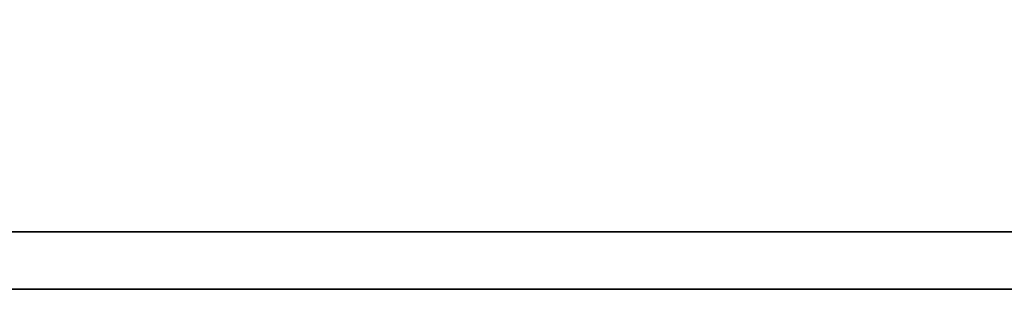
# Model space of a CAD drawing. Header units: millimetres. Extents: x 1382 to 1809, y 124 to 271.
# Tile 35 of 54: x 1711.705 to 1713.995, y 174.976 to 175.603. Entities that reach past the tile are written whole.
import ezdxf

# ---------------------------------------------------------------- set-up
doc = ezdxf.new("R2010")
doc.units = ezdxf.units.MM
doc.layers.add('DIM', color=4, linetype='CONTINUOUS')
doc.layers.add('layer 1', color=7, linetype='CONTINUOUS')

# ---------------------------------------------------------------- blocks, each defined once
blk = doc.blocks.new('TBI MOTION logo(完整正式版)')
at = {"layer": 'layer 1', "color": 22, "lineweight": 35}
blk.add_open_spline([(75.90875, -9.47875), (75.90875, -9.47875), (75.90875, -12.28625), (75.90875, -12.28625), (75.90875, -12.28625), (75.90875, -12.28625), (75.90875, -12.47875), (75.90875, -12.47875), (75.90875, -12.47875), (75.90875, -12.47875), (75.71625, -12.47875), (75.71625, -12.47875), (75.71625, -12.47875), (75.71625, -12.47875), (-88.32874999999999, -12.47875), (-88.32874999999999, -12.47875), (-88.32874999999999, -12.47875), (-88.32874999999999, -12.47875), (-88.32874999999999, -13.29375), (-88.32874999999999, -13.29375), (-88.32874999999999, -13.29375), (-88.32874999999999, -13.29375), (82.89125, -13.29375), (82.89125, -13.29375), (82.89125, -13.29375), (82.89125, -13.29375), (75.90875, -9.47875), (75.90875, -9.47875)], degree=3, knots=[0, 0, 0, 0, 0.1428571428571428, 0.1428571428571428, 0.1428571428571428, 0.1428571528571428, 0.2857142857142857, 0.2857142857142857, 0.2857142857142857, 0.2857142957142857, 0.4285714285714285, 0.4285714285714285, 0.4285714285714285, 0.4285714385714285, 0.5714285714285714, 0.5714285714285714, 0.5714285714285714, 0.5714285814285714, 0.7142857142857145, 0.7142857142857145, 0.7142857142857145, 0.7142857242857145, 0.8571428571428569, 0.8571428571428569, 0.8571428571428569, 0.8571428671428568, 1, 1, 1, 1], dxfattribs=at)

msp = doc.modelspace()

# ---------------------------------------------------------------- block references
at = {"layer": 'DIM', "color": 7, "xscale": 0.1641908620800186, "yscale": 0.1641908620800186, "zscale": 0.1641908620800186}
msp.add_blockref('TBI MOTION logo(完整正式版)', (1717.71180533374, 177.1589187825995), dxfattribs=at)

doc.saveas('drawing.dxf')
